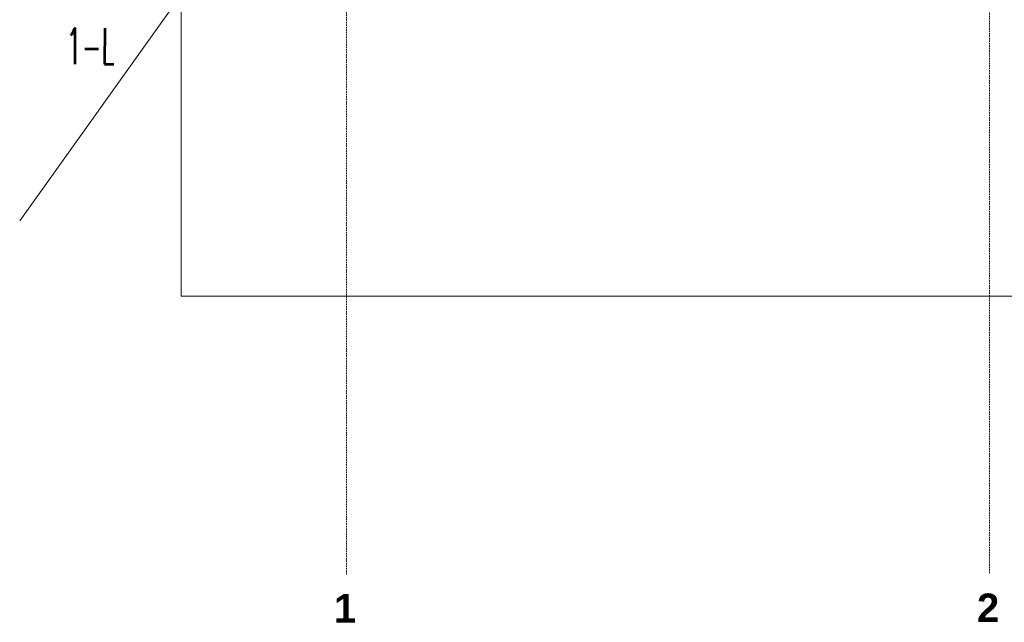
# Model space of a CAD drawing. Header units: millimetres. Extents: x -8838 to 31257, y -6224 to 3754.
# Tile 1 of 185: x -3639 to -2536, y -6224 to -5550. Entities that reach past the tile are written whole.
import ezdxf
from ezdxf.enums import TextEntityAlignment as Align

# ---------------------------------------------------------------- set-up
doc = ezdxf.new("R2010")
doc.units = ezdxf.units.MM
doc.header["$LTSCALE"] = 10
doc.header["$MEASUREMENT"] = 0
doc.linetypes.add('rzut 2 pietra$0$ArchiTECH.PC 5. Line Type', pattern=[0.0053, 0.003, -0.001, 0.0003, -0.001])
for name, color, linetype, lineweight in [('_Etapy_opis', 7, 'CONTINUOUS', 18), ('IS_ARCH', 254, 'CONTINUOUS', 18), ('IS_UWAGI', 40, 'CONTINUOUS', 18)]:
    doc.layers.add(name, color=color, linetype=linetype, lineweight=lineweight)
doc.styles.add('romans1', font='simplex.shx', dxfattribs={"width": 0.8})
doc.styles.add('rzut 2 pietra$0$ArchiTECHStyle2', font='arialbd.ttf', dxfattribs={"height": 0.192})

msp = doc.modelspace()

# ---------------------------------------------------------------- linework, layer by layer
at = {"layer": '_Etapy_opis', "color": 3}
msp.add_lwpolyline([(3387.8, -3694.2), (-3457.8, -3694.2), (-3457.8, -5859.5), (4191.2, -5859.5), (4191.2, -3961.3), (3489.6, -3961.2), (3387.8, -3694.2)], dxfattribs=at)
at = {"layer": 'IS_ARCH', "linetype": 'rzut 2 pietra$0$ArchiTECH.PC 5. Line Type'}
for p, q in [((-2552.5, -3086), (-2552.8, -6170.1)), ((-3272.5, -3086.5), (-3272.8, -6170.7))]:
    msp.add_line(p, q, dxfattribs=at)
at = {"layer": 'IS_UWAGI'}
msp.add_line((-3272.7, -5262.9), (-3638.6, -5775.1), dxfattribs=at)

# ---------------------------------------------------------------- texts
at = {"layer": 'IS_ARCH', "style": 'rzut 2 pietra$0$ArchiTECHStyle2'}
for s, p in [('1', (-3286.9, -6234.4)), ('2', (-2566.9, -6233.8))]:
    msp.add_text(s, height=32, dxfattribs=at).set_placement(p, align=Align.BOTTOM_LEFT)
at = {"layer": 'IS_UWAGI', "style": 'romans1', "width": 0.5}
msp.add_text('1-L', height=40, rotation=359.9189, dxfattribs=at).set_placement((-3586.4, -5599.6))

doc.saveas('drawing.dxf')
